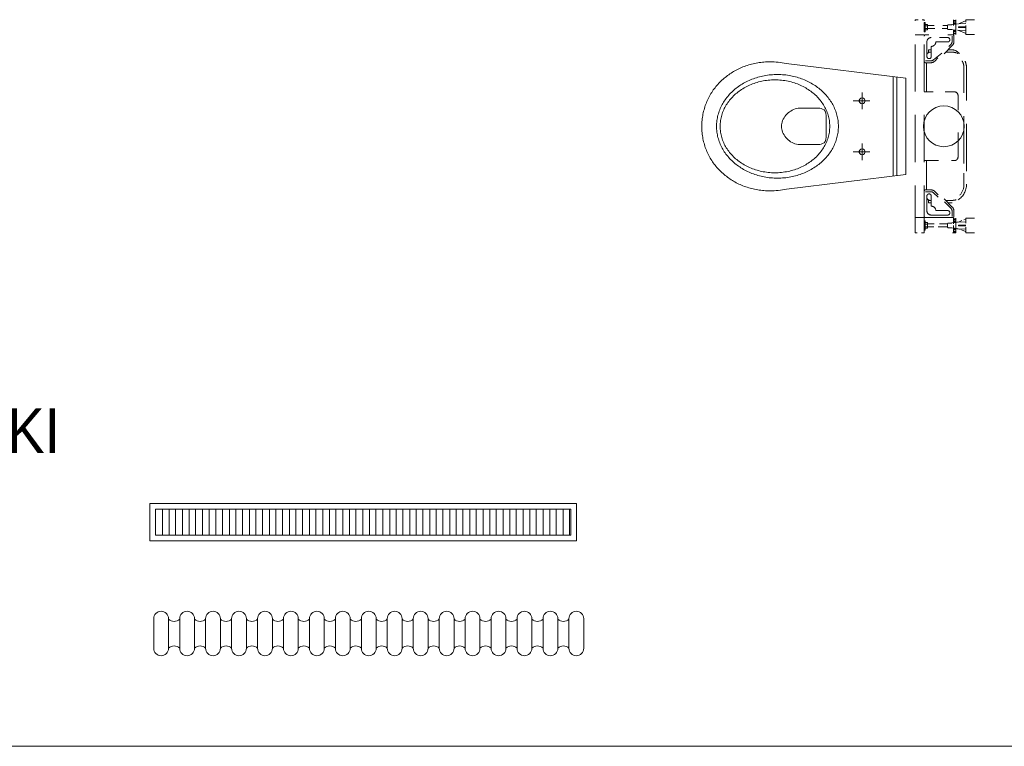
# Model space of a CAD drawing. Header units: metres. Extents: x 6502846 to 6512378, y 5892705 to 5896166.
# Tile 41 of 73: x 6504234 to 6504261, y 5895233 to 5895252. Entities that reach past the tile are written whole.
import ezdxf

# ---------------------------------------------------------------- set-up
doc = ezdxf.new("R2010")
doc.units = ezdxf.units.M
doc.header["$MEASUREMENT"] = 0
doc.linetypes.add('PRZERYW-50', pattern=[19.05, 12.7, -6.35])
doc.layers.get('0').update_dxf_attribs({"color": 2})
for name, color, linetype, lineweight in [('_tabelki_ramki_cienkie', 251, 'Continuous', 5), ('I_instalacje CO', 133, 'CO', 15), ('I_wyposażenie sanitarne', 142, 'Continuous', 5)]:
    doc.layers.add(name, color=color, linetype=linetype, lineweight=lineweight)
doc.styles.add('Arial', font='arial.ttf', dxfattribs={"width": 0.9})
doc.styles.get("Standard").update_dxf_attribs({"font": 'Working1250.shx', "width": 0.75})
doc.linetypes.add('CO', pattern='A,10,-10,["co",Standard,S=7,R=0,X=-5,Y=-2.333],-10', length=30)

# ---------------------------------------------------------------- blocks, each defined once
blk = doc.blocks.new('miskaWC')
for points in [[(0, -13), (-32.22, -16.97), (-32.76, -17.07), (-33.3, -17.16), (-33.84, -17.23), (-34.38, -17.29), (-34.92, -17.34), (-35.46, -17.38), (-36, -17.4), (-36.53, -17.41), (-36.97, -17.4), (-37.4, -17.39), (-37.83, -17.37), (-38.26, -17.33), (-38.68, -17.29), (-39.1, -17.25), (-39.52, -17.19), (-39.94, -17.12), (-40.35, -17.05), (-40.76, -16.96), (-41.16, -16.87), (-41.57, -16.77), (-41.97, -16.67), (-42.36, -16.55), (-42.75, -16.43), (-43.14, -16.3), (-43.52, -16.16), (-43.9, -16.01), (-44.27, -15.86), (-44.64, -15.69), (-45.01, -15.53), (-45.37, -15.35), (-45.72, -15.16), (-46.08, -14.97), (-46.42, -14.78), (-46.76, -14.57), (-47.1, -14.36), (-47.43, -14.14), (-47.75, -13.91), (-48.07, -13.68), (-48.39, -13.44), (-48.69, -13.2), (-49, -12.95), (-49.29, -12.69), (-49.58, -12.43), (-49.87, -12.16), (-50.14, -11.88), (-50.41, -11.6), (-50.68, -11.31), (-50.94, -11.02), (-51.19, -10.72), (-51.43, -10.41), (-51.67, -10.1), (-51.9, -9.79), (-52.12, -9.46), (-52.34, -9.14), (-52.54, -8.81), (-52.74, -8.47), (-52.94, -8.13), (-53.12, -7.78), (-53.3, -7.43), (-53.47, -7.07), (-53.63, -6.71), (-53.78, -6.35), (-53.92, -5.98), (-54.06, -5.6), (-54.19, -5.22), (-54.3, -4.84), (-54.41, -4.45), (-54.51, -4.06), (-54.6, -3.67), (-54.69, -3.27), (-54.76, -2.86), (-54.82, -2.46), (-54.88, -2.05), (-54.92, -1.63), (-54.96, -1.22), (-54.98, -0.8), (-55, -0.37), (-55, 0.05), (-55, 0.05), (-55, 0.48), (-54.98, 0.9), (-54.96, 1.33), (-54.92, 1.74), (-54.88, 2.16), (-54.82, 2.56), (-54.76, 2.97), (-54.69, 3.37), (-54.6, 3.77), (-54.51, 4.17), (-54.41, 4.56), (-54.3, 4.94), (-54.19, 5.32), (-54.06, 5.7), (-53.92, 6.07), (-53.78, 6.44), (-53.63, 6.81), (-53.47, 7.17), (-53.3, 7.52), (-53.12, 7.87), (-52.94, 8.22), (-52.74, 8.56), (-52.54, 8.89), (-52.34, 9.22), (-52.12, 9.55), (-51.9, 9.87), (-51.67, 10.18), (-51.43, 10.49), (-51.19, 10.79), (-50.94, 11.09), (-50.68, 11.38), (-50.41, 11.67), (-50.14, 11.95), (-49.87, 12.23), (-49.58, 12.49), (-49.29, 12.76), (-49, 13.01), (-48.69, 13.26), (-48.39, 13.5), (-48.07, 13.74), (-47.75, 13.97), (-47.43, 14.2), (-47.1, 14.41), (-46.76, 14.62), (-46.42, 14.83), (-46.08, 15.02), (-45.72, 15.21), (-45.37, 15.39), (-45.01, 15.57), (-44.64, 15.74), (-44.27, 15.9), (-43.9, 16.05), (-43.52, 16.2), (-43.14, 16.33), (-42.75, 16.46), (-42.36, 16.59), (-41.97, 16.7), (-41.57, 16.81), (-41.16, 16.9), (-40.76, 16.99), (-40.35, 17.08), (-39.94, 17.15), (-39.52, 17.22), (-39.1, 17.27), (-38.68, 17.32), (-38.26, 17.36), (-37.83, 17.39), (-37.4, 17.41), (-36.97, 17.43), (-36.53, 17.43), (-36.53, 17.43), (-35.99, 17.42), (-35.45, 17.4), (-34.91, 17.36), (-34.37, 17.31), (-33.82, 17.24), (-33.28, 17.16), (-32.74, 17.06), (-32.2, 16.95), (0, 13)], [(-18.17, 0.01), (-18.17, 0.4), (-18.19, 0.79), (-18.22, 1.18), (-18.27, 1.56), (-18.32, 1.94), (-18.39, 2.31), (-18.47, 2.69), (-18.56, 3.06), (-18.66, 3.42), (-18.77, 3.78), (-18.9, 4.14), (-19.03, 4.5), (-19.18, 4.85), (-19.34, 5.19), (-19.5, 5.53), (-19.68, 5.87), (-19.87, 6.2), (-20.07, 6.53), (-20.27, 6.85), (-20.49, 7.17), (-20.71, 7.48), (-20.95, 7.78), (-21.19, 8.09), (-21.45, 8.38), (-21.71, 8.67), (-21.98, 8.95), (-22.26, 9.23), (-22.54, 9.5), (-22.84, 9.76), (-23.14, 10.02), (-23.45, 10.27), (-23.77, 10.52), (-24.1, 10.75), (-24.43, 10.98), (-24.77, 11.21), (-25.11, 11.42), (-25.47, 11.63), (-25.83, 11.83), (-26.19, 12.02), (-26.57, 12.21), (-26.95, 12.38), (-27.33, 12.55), (-27.72, 12.71), (-28.12, 12.86), (-28.52, 13), (-28.92, 13.13), (-29.33, 13.26), (-29.75, 13.37), (-30.17, 13.48), (-30.6, 13.58), (-31.03, 13.66), (-31.46, 13.74), (-31.9, 13.81), (-32.34, 13.87), (-32.79, 13.91), (-33.24, 13.95), (-33.69, 13.98), (-34.14, 13.99), (-34.6, 14), (-34.6, 14), (-35.06, 13.99), (-35.52, 13.98), (-35.97, 13.95), (-36.42, 13.91), (-36.87, 13.87), (-37.31, 13.81), (-37.75, 13.74), (-38.18, 13.66), (-38.61, 13.58), (-39.04, 13.48), (-39.46, 13.37), (-39.87, 13.26), (-40.28, 13.13), (-40.69, 13), (-41.09, 12.86), (-41.49, 12.71), (-41.88, 12.55), (-42.26, 12.38), (-42.64, 12.21), (-43.01, 12.02), (-43.38, 11.83), (-43.74, 11.63), (-44.09, 11.42), (-44.44, 11.21), (-44.78, 10.98), (-45.11, 10.75), (-45.44, 10.52), (-45.76, 10.27), (-46.07, 10.02), (-46.37, 9.76), (-46.66, 9.5), (-46.95, 9.23), (-47.23, 8.95), (-47.5, 8.67), (-47.76, 8.38), (-48.01, 8.09), (-48.26, 7.78), (-48.49, 7.48), (-48.72, 7.17), (-48.94, 6.85), (-49.14, 6.53), (-49.34, 6.2), (-49.53, 5.87), (-49.7, 5.53), (-49.87, 5.19), (-50.03, 4.85), (-50.17, 4.5), (-50.31, 4.14), (-50.43, 3.78), (-50.55, 3.42), (-50.65, 3.06), (-50.74, 2.69), (-50.82, 2.31), (-50.89, 1.94), (-50.94, 1.56), (-50.99, 1.18), (-51.02, 0.79), (-51.04, 0.4), (-51.04, 0.01), (-51.04, 0.01), (-51.04, -0.38), (-51.02, -0.77), (-50.99, -1.15), (-50.94, -1.53), (-50.89, -1.91), (-50.82, -2.29), (-50.74, -2.66), (-50.65, -3.03), (-50.55, -3.4), (-50.43, -3.76), (-50.31, -4.12), (-50.17, -4.47), (-50.03, -4.82), (-49.87, -5.17), (-49.7, -5.51), (-49.53, -5.84), (-49.34, -6.18), (-49.14, -6.5), (-48.94, -6.82), (-48.72, -7.14), (-48.49, -7.45), (-48.26, -7.76), (-48.01, -8.06), (-47.76, -8.35), (-47.5, -8.64), (-47.23, -8.93), (-46.95, -9.2), (-46.66, -9.47), (-46.37, -9.74), (-46.07, -10), (-45.76, -10.25), (-45.44, -10.49), (-45.11, -10.73), (-44.78, -10.96), (-44.44, -11.18), (-44.09, -11.4), (-43.74, -11.6), (-43.38, -11.8), (-43.01, -12), (-42.64, -12.18), (-42.26, -12.36), (-41.88, -12.52), (-41.49, -12.68), (-41.09, -12.83), (-40.69, -12.98), (-40.28, -13.11), (-39.87, -13.23), (-39.46, -13.35), (-39.04, -13.45), (-38.61, -13.55), (-38.18, -13.64), (-37.75, -13.71), (-37.31, -13.78), (-36.87, -13.84), (-36.42, -13.89), (-35.97, -13.92), (-35.52, -13.95), (-35.06, -13.97), (-34.6, -13.97), (-34.6, -13.97), (-34.14, -13.97), (-33.69, -13.95), (-33.24, -13.92), (-32.79, -13.89), (-32.34, -13.84), (-31.9, -13.78), (-31.46, -13.71), (-31.03, -13.64), (-30.6, -13.55), (-30.17, -13.45), (-29.75, -13.35), (-29.33, -13.23), (-28.92, -13.11), (-28.52, -12.98), (-28.12, -12.83), (-27.72, -12.68), (-27.33, -12.52), (-26.95, -12.36), (-26.57, -12.18), (-26.19, -12), (-25.83, -11.8), (-25.47, -11.6), (-25.11, -11.4), (-24.77, -11.18), (-24.43, -10.96), (-24.1, -10.73), (-23.77, -10.49), (-23.45, -10.25), (-23.14, -10), (-22.84, -9.74), (-22.54, -9.47), (-22.26, -9.2), (-21.98, -8.93), (-21.71, -8.64), (-21.45, -8.35), (-21.19, -8.06), (-20.95, -7.76), (-20.71, -7.45), (-20.49, -7.14), (-20.27, -6.82), (-20.07, -6.5), (-19.87, -6.18), (-19.68, -5.84), (-19.5, -5.51), (-19.34, -5.17), (-19.18, -4.82), (-19.03, -4.47), (-18.9, -4.12), (-18.77, -3.76), (-18.66, -3.4), (-18.56, -3.03), (-18.47, -2.66), (-18.39, -2.29), (-18.32, -1.91), (-18.27, -1.53), (-18.22, -1.15), (-18.19, -0.77), (-18.17, -0.38), (-18.17, 0.01)], [(-20.5, 0.01), (-20.51, 0.4), (-20.53, 0.79), (-20.57, 1.17), (-20.61, 1.55), (-20.68, 1.93), (-20.75, 2.3), (-20.84, 2.67), (-20.94, 3.04), (-21.05, 3.4), (-21.18, 3.75), (-21.32, 4.11), (-21.47, 4.45), (-21.63, 4.8), (-21.8, 5.14), (-21.98, 5.47), (-22.18, 5.8), (-22.38, 6.12), (-22.6, 6.43), (-22.83, 6.74), (-23.06, 7.05), (-23.31, 7.35), (-23.57, 7.64), (-23.84, 7.92), (-24.11, 8.2), (-24.4, 8.47), (-24.69, 8.74), (-24.99, 8.99), (-25.31, 9.24), (-25.63, 9.48), (-25.96, 9.72), (-26.29, 9.94), (-26.64, 10.16), (-26.99, 10.37), (-27.35, 10.57), (-27.71, 10.77), (-28.09, 10.95), (-28.47, 11.12), (-28.85, 11.29), (-29.24, 11.45), (-29.64, 11.59), (-30.05, 11.73), (-30.46, 11.85), (-30.87, 11.97), (-31.3, 12.08), (-31.72, 12.17), (-32.15, 12.26), (-32.59, 12.33), (-33.03, 12.4), (-33.47, 12.45), (-33.92, 12.49), (-34.37, 12.52), (-34.83, 12.54), (-35.29, 12.54), (-35.75, 12.54), (-36.2, 12.52), (-36.66, 12.49), (-37.11, 12.45), (-37.55, 12.4), (-37.99, 12.33), (-38.43, 12.26), (-38.86, 12.17), (-39.28, 12.08), (-39.7, 11.97), (-40.12, 11.85), (-40.53, 11.73), (-40.93, 11.59), (-41.33, 11.45), (-41.73, 11.29), (-42.11, 11.12), (-42.49, 10.95), (-42.87, 10.77), (-43.23, 10.57), (-43.59, 10.37), (-43.94, 10.16), (-44.29, 9.94), (-44.62, 9.72), (-44.95, 9.48), (-45.27, 9.24), (-45.58, 8.99), (-45.89, 8.74), (-46.18, 8.47), (-46.47, 8.2), (-46.74, 7.92), (-47.01, 7.64), (-47.27, 7.35), (-47.51, 7.05), (-47.75, 6.74), (-47.98, 6.43), (-48.19, 6.12), (-48.4, 5.8), (-48.6, 5.47), (-48.78, 5.14), (-48.95, 4.8), (-49.11, 4.45), (-49.26, 4.11), (-49.4, 3.75), (-49.53, 3.4), (-49.64, 3.04), (-49.74, 2.67), (-49.83, 2.3), (-49.9, 1.93), (-49.96, 1.55), (-50.01, 1.17), (-50.05, 0.79), (-50.07, 0.4), (-50.07, 0.01), (-50.07, -0.38), (-50.05, -0.76), (-50.01, -1.15), (-49.96, -1.53), (-49.9, -1.9), (-49.83, -2.28), (-49.74, -2.65), (-49.64, -3.01), (-49.53, -3.37), (-49.4, -3.73), (-49.26, -4.08), (-49.11, -4.43), (-48.95, -4.77), (-48.78, -5.11), (-48.6, -5.44), (-48.4, -5.77), (-48.19, -6.09), (-47.98, -6.41), (-47.75, -6.72), (-47.51, -7.02), (-47.27, -7.32), (-47.01, -7.61), (-46.74, -7.9), (-46.47, -8.18), (-46.18, -8.45), (-45.89, -8.71), (-45.58, -8.97), (-45.27, -9.22), (-44.95, -9.46), (-44.62, -9.69), (-44.29, -9.92), (-43.94, -10.14), (-43.59, -10.35), (-43.23, -10.55), (-42.87, -10.74), (-42.49, -10.92), (-42.11, -11.1), (-41.73, -11.26), (-41.33, -11.42), (-40.93, -11.57), (-40.53, -11.7), (-40.12, -11.83), (-39.7, -11.95), (-39.28, -12.05), (-38.86, -12.15), (-38.43, -12.23), (-37.99, -12.31), (-37.55, -12.37), (-37.11, -12.42), (-36.66, -12.46), (-36.2, -12.49), (-35.75, -12.51), (-35.29, -12.52), (-35.29, -12.52), (-34.83, -12.51), (-34.37, -12.49), (-33.92, -12.46), (-33.47, -12.42), (-33.03, -12.37), (-32.59, -12.31), (-32.15, -12.23), (-31.72, -12.15), (-31.3, -12.05), (-30.87, -11.95), (-30.46, -11.83), (-30.05, -11.7), (-29.64, -11.57), (-29.24, -11.42), (-28.85, -11.26), (-28.47, -11.1), (-28.09, -10.92), (-27.71, -10.74), (-27.35, -10.55), (-26.99, -10.35), (-26.64, -10.14), (-26.29, -9.92), (-25.96, -9.69), (-25.63, -9.46), (-25.31, -9.22), (-24.99, -8.97), (-24.69, -8.71), (-24.4, -8.45), (-24.11, -8.18), (-23.84, -7.9), (-23.57, -7.61), (-23.31, -7.32), (-23.06, -7.02), (-22.83, -6.72), (-22.6, -6.41), (-22.38, -6.09), (-22.18, -5.77), (-21.98, -5.44), (-21.8, -5.11), (-21.63, -4.77), (-21.47, -4.43), (-21.32, -4.08), (-21.18, -3.73), (-21.05, -3.37), (-20.94, -3.01), (-20.84, -2.65), (-20.75, -2.28), (-20.68, -1.9), (-20.61, -1.53), (-20.57, -1.15), (-20.53, -0.76), (-20.51, -0.38)], [(-11.77, 6.1), (-12.16, 6.18), (-12.42, 6.41), (-12.54, 6.72), (-12.54, 7.05), (-12.42, 7.36), (-12.16, 7.58), (-11.77, 7.67), (-11.39, 7.58), (-11.13, 7.36), (-11.01, 7.05), (-11.01, 6.72), (-11.13, 6.41), (-11.39, 6.18), (-11.77, 6.1)], [(-21.45, 0.24), (-21.45, 2.88), (-21.53, 3.56), (-21.74, 4.07), (-22.04, 4.44), (-22.41, 4.68), (-22.8, 4.82), (-23.18, 4.89), (-23.51, 4.91), (-28.62, 4.92), (-29.05, 4.89), (-29.48, 4.82), (-29.89, 4.71), (-30.29, 4.56), (-30.68, 4.37), (-31.05, 4.15), (-31.4, 3.9), (-31.74, 3.62), (-32.05, 3.32), (-32.34, 3), (-32.6, 2.66), (-32.83, 2.3), (-33.03, 1.93), (-33.2, 1.55), (-33.33, 1.17), (-33.43, 0.78), (-33.49, 0.4), (-33.52, 0.02), (-33.49, -0.37), (-33.43, -0.75), (-33.33, -1.14), (-33.2, -1.52), (-33.03, -1.9), (-32.82, -2.27), (-32.59, -2.63), (-32.33, -2.97), (-32.04, -3.29), (-31.73, -3.6), (-31.4, -3.87), (-31.04, -4.12), (-30.67, -4.35), (-30.28, -4.53), (-29.87, -4.68), (-29.46, -4.8), (-29.03, -4.86), (-28.59, -4.89), (-23.49, -4.89), (-23.17, -4.87), (-22.79, -4.8), (-22.41, -4.66), (-22.04, -4.42), (-21.74, -4.05), (-21.53, -3.54), (-21.45, -2.86)], [(-11.77, -7.64), (-12.16, -7.55), (-12.42, -7.33), (-12.54, -7.02), (-12.54, -6.69), (-12.42, -6.38), (-12.16, -6.16), (-11.77, -6.07), (-11.39, -6.16), (-11.13, -6.38), (-11.01, -6.69), (-11.01, -7.02), (-11.13, -7.33), (-11.39, -7.55), (-11.77, -7.64)]]:
    blk.add_lwpolyline(points, close=True)
for points in [[(-3.42, 13.41), (-3.42, -13.42)], [(-2.44, 13.3), (-2.44, -13.3)], [(-11.77, 9.1), (-11.77, 4.64)], [(-9.68, 6.88), (-14.19, 6.88)], [(-11.77, -4.63), (-11.77, -9.1)], [(-9.68, -6.86), (-14.19, -6.86)]]:
    blk.add_lwpolyline(points)
blk = doc.blocks.new('ustęp')
at = {"linetype": 'PRZERYW-50'}
for p, q in [((-11321.27, -16881.69), (-11321.27, -16882.48)), ((-11263.82, -16881.64), (-11321.22, -16881.64)), ((-11317.17, -16884.14), (-11317.17, -16881.64)), ((-11267.87, -16881.64), (-11267.87, -16884.14)), ((-11263.77, -16882.23), (-11263.77, -16881.69)), ((-11321.27, -16883.55), (-11321.27, -16884.09)), ((-11263.82, -16884.14), (-11321.22, -16884.14)), ((-11319.69, -16884.14), (-11320.52, -16884.14)), ((-11320.52, -16884.14), (-11320.52, -16884.34)), ((-11320.52, -16884.34), (-11319.69, -16884.34)), ((-11320.02, -16884.34), (-11320.02, -16884.99)), ((-11319.65, -16884.34), (-11320.02, -16884.34)), ((-11320.02, -16884.99), (-11319.65, -16884.99)), ((-11318.85, -16884.14), (-11319.69, -16884.14)), ((-11319.69, -16884.34), (-11318.85, -16884.34)), ((-11319.68, -16884.14), (-11319.65, -16884.14)), ((-11319.67, -16886.8), (-11319.67, -16884.99)), ((-11319.65, -16884.99), (-11319.65, -16884.34)), ((-11318.9, -16884.34), (-11319.65, -16884.34)), ((-11319.65, -16884.99), (-11318.9, -16884.99)), ((-11319.27, -16884.14), (-11319.24, -16884.14)), ((-11318.9, -16884.99), (-11318.9, -16884.34)), ((-11318.52, -16884.34), (-11318.9, -16884.34)), ((-11318.9, -16884.99), (-11318.52, -16884.99)), ((-11318.87, -16886.99), (-11318.87, -16884.99)), ((-11318.86, -16884.14), (-11318.67, -16884.14)), ((-11318.85, -16884.34), (-11318.02, -16884.34)), ((-11318.67, -16884.14), (-11318.17, -16884.14)), ((-11318.52, -16884.99), (-11318.52, -16884.34)), ((-11318.17, -16884.14), (-11317.97, -16884.14)), ((-11318.02, -16884.34), (-11318.02, -16884.14)), ((-11317.17, -16884.44), (-11317.17, -16885.39)), ((-11311.37, -16884.84), (-11315.27, -16884.84)), ((-11313.17, -16886.04), (-11313.17, -16885.31)), ((-11313.17, -16885.31), (-11312.43, -16885.31)), ((-11310.17, -16885.92), (-11310.17, -16884.44)), ((-11309.67, -16885.92), (-11309.67, -16884.44)), ((-11301.8, -16884.74), (-11309.67, -16884.74)), ((-11301.8, -16886.51), (-11301.8, -16884.14)), ((-11283.25, -16887.94), (-11283.25, -16884.14)), ((-11275.37, -16884.74), (-11283.25, -16884.74)), ((-11275.37, -16885.92), (-11275.37, -16884.44)), ((-11274.87, -16885.92), (-11274.87, -16884.44)), ((-11273.67, -16884.84), (-11269.77, -16884.84)), ((-11272.62, -16885.31), (-11271.87, -16885.31)), ((-11271.87, -16886.04), (-11271.87, -16885.31)), ((-11267.87, -16884.44), (-11267.87, -16891.84)), ((-11266.87, -16884.14), (-11267.07, -16884.14)), ((-11267.02, -16884.34), (-11267.02, -16884.14)), ((-11266.19, -16884.34), (-11267.02, -16884.34)), ((-11266.37, -16884.14), (-11266.87, -16884.14)), ((-11266.52, -16884.99), (-11266.52, -16884.34)), ((-11266.52, -16884.34), (-11266.15, -16884.34)), ((-11266.15, -16884.99), (-11266.52, -16884.99)), ((-11266.18, -16884.14), (-11266.37, -16884.14)), ((-11266.19, -16884.14), (-11265.35, -16884.14)), ((-11265.35, -16884.34), (-11266.19, -16884.34)), ((-11266.17, -16886.83), (-11266.17, -16884.99)), ((-11266.15, -16884.99), (-11266.15, -16884.34)), ((-11266.15, -16884.34), (-11265.4, -16884.34)), ((-11265.4, -16884.99), (-11266.15, -16884.99)), ((-11265.77, -16884.14), (-11265.8, -16884.14)), ((-11265.4, -16884.99), (-11265.4, -16884.34)), ((-11265.4, -16884.34), (-11265.02, -16884.34)), ((-11265.02, -16884.99), (-11265.4, -16884.99)), ((-11265.36, -16884.14), (-11265.39, -16884.14)), ((-11265.37, -16886.7), (-11265.37, -16884.99)), ((-11265.35, -16884.14), (-11264.52, -16884.14)), ((-11264.52, -16884.34), (-11265.35, -16884.34)), ((-11265.02, -16884.34), (-11265.02, -16884.99)), ((-11264.52, -16884.14), (-11264.52, -16884.34)), ((-11263.77, -16884.09), (-11263.77, -16883.37)), ((-11315.27, -16887.24), (-11315.27, -16890.44)), ((-11311.37, -16886.04), (-11314.07, -16886.04)), ((-11312.52, -16886.04), (-11312.52, -16885.74)), ((-11312.24, -16888.9), (-11310.47, -16886.63)), ((-11310.96, -16887.82), (-11310.11, -16886.98)), ((-11274.01, -16887.9), (-11274.93, -16886.98)), ((-11273.36, -16887.84), (-11274.58, -16886.63)), ((-11273.67, -16886.04), (-11270.97, -16886.04)), ((-11272.52, -16886.04), (-11272.52, -16885.74)), ((-11269.77, -16887.24), (-11269.77, -16890.44)), ((-11268.57, -16886.04), (-11268.57, -16890.44)), ((-11265.37, -16890.46), (-11265.37, -16887.9)), ((-11319.87, -16890.54), (-11319.89, -16891.54)), ((-11319.77, -16890.44), (-11318.77, -16890.44)), ((-11319.67, -16890.46), (-11319.69, -16890.44)), ((-11319.67, -16890.46), (-11319.67, -16889.1)), ((-11318.87, -16890.44), (-11318.87, -16888.93)), ((-11318.67, -16890.54), (-11318.65, -16891.54)), ((-11317.17, -16890.46), (-11317.17, -16891.84)), ((-11316.47, -16888.24), (-11316.47, -16890.44)), ((-11314.33, -16891.7), (-11312.1, -16889.47)), ((-11313.17, -16891.54), (-11313.17, -16890.54)), ((-11312.52, -16891.49), (-11312.52, -16889.89)), ((-11301.8, -16892.24), (-11301.8, -16889.8)), ((-11270.71, -16891.7), (-11272.92, -16889.5)), ((-11272.52, -16891.49), (-11272.52, -16889.89)), ((-11270.36, -16891.35), (-11272.1, -16889.61)), ((-11271.87, -16891.54), (-11271.87, -16890.54)), ((-11266.37, -16890.54), (-11266.39, -16891.54)), ((-11265.27, -16890.44), (-11266.27, -16890.44)), ((-11266.17, -16890.44), (-11266.17, -16888.22)), ((-11265.37, -16890.46), (-11265.35, -16890.44)), ((-11265.37, -16890.44), (-11265.37, -16890.46)), ((-11265.17, -16890.54), (-11265.15, -16891.54)), ((-11319.68, -16892.04), (-11321.27, -16892.04)), ((-11321.27, -16892.64), (-11317.27, -16892.64)), ((-11321.07, -16892.64), (-11321.07, -16892.04)), ((-11320.87, -16892.64), (-11320.87, -16892.04)), ((-11320.47, -16892.64), (-11320.47, -16892.04)), ((-11320.27, -16892.64), (-11320.27, -16892.04)), ((-11320.13, -16893.14), (-11319.96, -16891.56)), ((-11320.07, -16892.64), (-11320.07, -16892.04)), ((-11319.89, -16891.54), (-11319.96, -16891.56)), ((-11318.59, -16891.56), (-11318.65, -16891.54)), ((-11318.59, -16891.56), (-11318.55, -16891.89)), ((-11318.47, -16892.64), (-11318.47, -16892.04)), ((-11317.27, -16892.04), (-11318.47, -16892.04)), ((-11318.42, -16893.14), (-11318.31, -16895.34)), ((-11318.27, -16892.64), (-11318.27, -16892.04)), ((-11318.07, -16892.64), (-11318.07, -16892.04)), ((-11317.67, -16892.64), (-11317.67, -16892.04)), ((-11317.47, -16892.64), (-11317.47, -16892.04)), ((-11316.87, -16891.64), (-11315.39, -16891.64)), ((-11316.87, -16892.14), (-11315.39, -16892.14)), ((-11314.69, -16891.35), (-11314.06, -16890.72)), ((-11296.91, -16893.24), (-11300.8, -16893.24)), ((-11284.25, -16893.24), (-11290.83, -16893.24)), ((-11283.25, -16892.24), (-11283.25, -16891.45)), ((-11268.17, -16891.64), (-11269.65, -16891.64)), ((-11268.17, -16892.14), (-11269.65, -16892.14)), ((-11267.77, -16892.04), (-11266.19, -16892.04)), ((-11263.77, -16892.64), (-11267.77, -16892.64)), ((-11267.57, -16892.64), (-11267.57, -16892.04)), ((-11267.37, -16892.64), (-11267.37, -16892.04)), ((-11266.97, -16892.64), (-11266.97, -16892.04)), ((-11266.77, -16892.64), (-11266.77, -16892.04)), ((-11266.65, -16892.96), (-11266.74, -16895.34)), ((-11266.46, -16891.56), (-11266.63, -16893.14)), ((-11266.57, -16892.64), (-11266.57, -16892.04)), ((-11266.46, -16891.56), (-11266.39, -16891.54)), ((-11265.77, -16892.04), (-11263.77, -16892.04)), ((-11265.15, -16891.54), (-11265.09, -16891.56)), ((-11264.92, -16893.14), (-11265.09, -16891.56)), ((-11264.97, -16892.64), (-11264.97, -16892.04)), ((-11264.89, -16892.9), (-11264.81, -16895.34)), ((-11264.77, -16892.64), (-11264.77, -16892.04)), ((-11264.57, -16892.64), (-11264.57, -16892.04)), ((-11264.17, -16892.64), (-11264.17, -16892.04)), ((-11263.97, -16892.64), (-11263.97, -16892.04)), ((-11263.77, -16892.64), (-11263.77, -16891.74)), ((-11321.27, -16897.64), (-11321.27, -16895.39)), ((-11321.22, -16895.34), (-11320.64, -16895.34)), ((-11321.07, -16895.34), (-11321.04, -16895.34)), ((-11320.95, -16895.28), (-11320.17, -16893.34)), ((-11320.14, -16893.48), (-11320.24, -16895.34)), ((-11319.71, -16895.34), (-11317.32, -16895.34)), ((-11319.37, -16893.34), (-11319.37, -16895.34)), ((-11319.37, -16893.34), (-11319.17, -16893.34)), ((-11319.17, -16893.34), (-11319.17, -16895.34)), ((-11317.6, -16895.28), (-11318.38, -16893.34)), ((-11317.47, -16895.34), (-11317.51, -16895.34)), ((-11317.27, -16897.64), (-11317.27, -16895.39)), ((-11282.51, -16894.84), (-11308.17, -16894.84)), ((-11280.44, -16895.54), (-11308.17, -16895.54)), ((-11276.87, -16894.84), (-11279.84, -16894.84)), ((-11267.77, -16897.64), (-11267.77, -16895.39)), ((-11266.38, -16895.34), (-11267.72, -16895.34)), ((-11267.57, -16895.34), (-11267.54, -16895.34)), ((-11267.45, -16895.28), (-11267.24, -16894.77)), ((-11267.06, -16894.31), (-11266.67, -16893.34)), ((-11265.87, -16893.34), (-11265.87, -16895.34)), ((-11265.67, -16893.34), (-11265.87, -16893.34)), ((-11265.67, -16893.34), (-11265.67, -16895.34)), ((-11263.82, -16895.34), (-11265.35, -16895.34)), ((-11264.68, -16893.83), (-11264.88, -16893.34)), ((-11264.1, -16895.28), (-11264.55, -16894.15)), ((-11263.97, -16895.34), (-11264.01, -16895.34)), ((-11263.77, -16897.64), (-11263.77, -16895.39))]:
    blk.add_line(p, q, dxfattribs=at)
blk.add_circle((-11292.52, -16889.41), 5.5)
for centre, radius, start, end in [((-11321.22, -16881.69), 0.05, 90, 180), ((-11263.82, -16881.69), 0.05, 0, 90), ((-11321.22, -16884.09), 0.05, 180, 270), ((-11316.87, -16884.44), 0.3, 90, 180), ((-11315.27, -16886.04), 1.2, 90, 180), ((-11311.52, -16885.74), 1, 115.8105, 180), ((-11311.37, -16885.44), 0.6, 270, 90), ((-11309.97, -16884.44), 0.3, 0, 90), ((-11275.07, -16884.44), 0.3, 90, 180), ((-11273.67, -16885.44), 0.6, 90, 270), ((-11273.52, -16885.74), 1, 0, 64.1895), ((-11269.77, -16886.04), 1.2, 0, 90), ((-11268.17, -16884.44), 0.3, 0, 90), ((-11263.82, -16884.09), 0.05, 270, 0), ((-11263.82, -16884.09), 0.05, 270, 0), ((-11315.27, -16886.04), 1.2, 270, 0), ((-11311.17, -16885.92), 1, 315, 0), ((-11311.17, -16885.92), 1.5, 315, 0), ((-11273.87, -16885.92), 1.5, 180, 225), ((-11273.87, -16885.92), 1, 180, 225), ((-11269.77, -16886.04), 1.2, 180, 270), ((-11319.77, -16890.54), 0.1, 90, 180), ((-11318.77, -16890.54), 0.1, 0, 90), ((-11315.87, -16890.44), 0.6, 180, 0), ((-11269.17, -16890.44), 0.6, 180, 0), ((-11266.27, -16890.54), 0.1, 90, 180), ((-11265.27, -16890.54), 0.1, 0, 90), ((-11316.87, -16891.84), 0.3, 180, 270), ((-11315.39, -16890.64), 1, 270, 315), ((-11315.39, -16890.64), 1.5, 270, 315), ((-11310.55, -16891.51), 2.62, 180.7302, 233.1851), ((-11308.17, -16891.49), 4.35, 180, 204.5171), ((-11300.8, -16892.24), 1, 180, 270), ((-11284.25, -16892.24), 1, 270, 0), ((-11276.87, -16890.54), 5, 270, 327.1198), ((-11276.87, -16891.49), 4.35, 343.0678, 0), ((-11276.87, -16891.54), 5, 358.5084, 0), ((-11269.65, -16890.64), 1.5, 225, 270), ((-11269.65, -16890.64), 1, 225, 270), ((-11268.17, -16891.84), 0.3, 270, 0), ((-11321.22, -16895.39), 0.05, 90, 180), ((-11321.04, -16895.24), 0.1, 270, 336.2193), ((-11317.51, -16895.24), 0.1, 203.7807, 270), ((-11317.32, -16895.39), 0.05, 0, 90), ((-11308.17, -16890.49), 4.35, 241.8913, 270), ((-11308.17, -16890.54), 5, 247.2454, 270), ((-11276.87, -16890.49), 4.35, 270, 312.4414), ((-11267.72, -16895.39), 0.05, 90, 180), ((-11267.54, -16895.24), 0.1, 270, 336.2193), ((-11264.01, -16895.24), 0.1, 203.7807, 270), ((-11263.82, -16895.39), 0.05, 0, 90)]:
    blk.add_arc(centre, radius, start, end, dxfattribs=at)
at = {"rotation": 270}
blk.add_blockref('miskaWC', (-11292.52, -16879.14), dxfattribs=at)
blk = doc.blocks.new('A$C0CBA1D55')
at = {"layer": 'I_instalacje CO', "linetype": 'Continuous'}
for points in [[(0, 10), (115, 10), (115, 0), (0, 0), (0, 10)], [(1.5, 8.5), (1.5, 1.5)], [(3.34, 8.5), (3.34, 1.5)], [(5.19, 8.5), (5.19, 1.5)], [(6.91, 8.5), (6.91, 1.5)], [(8.75, 8.5), (8.75, 1.5)], [(10.6, 8.5), (10.6, 1.5)], [(12.31, 8.5), (12.31, 1.5)], [(14.15, 8.5), (14.15, 1.5)], [(16, 8.5), (16, 1.5)], [(17.72, 8.5), (17.72, 1.5)], [(19.56, 8.5), (19.56, 1.5)], [(21.41, 8.5), (21.41, 1.5)], [(23.12, 8.5), (23.12, 1.5)], [(24.96, 8.5), (24.96, 1.5)], [(26.81, 8.5), (26.81, 1.5)], [(28.53, 8.5), (28.53, 1.5)], [(30.37, 8.5), (30.37, 1.5)], [(32.22, 8.5), (32.22, 1.5)], [(33.93, 8.5), (33.93, 1.5)], [(35.77, 8.5), (35.77, 1.5)], [(37.62, 8.5), (37.62, 1.5)], [(39.34, 8.5), (39.34, 1.5)], [(41.18, 8.5), (41.18, 1.5)], [(43.03, 8.5), (43.03, 1.5)], [(44.74, 8.5), (44.74, 1.5)], [(46.58, 8.5), (46.58, 1.5)], [(48.43, 8.5), (48.43, 1.5)], [(50.15, 8.5), (50.15, 1.5)], [(51.99, 8.5), (51.99, 1.5)], [(53.84, 8.5), (53.84, 1.5)], [(55.55, 8.5), (55.55, 1.5)], [(57.4, 8.5), (57.4, 1.5)], [(59.24, 8.5), (59.24, 1.5)], [(60.96, 8.5), (60.96, 1.5)], [(62.8, 8.5), (62.8, 1.5)], [(64.65, 8.5), (64.65, 1.5)], [(66.36, 8.5), (66.36, 1.5)], [(68.21, 8.5), (68.21, 1.5)], [(70.05, 8.5), (70.05, 1.5)], [(71.77, 8.5), (71.77, 1.5)], [(73.61, 8.5), (73.61, 1.5)], [(75.46, 8.5), (75.46, 1.5)], [(77.17, 8.5), (77.17, 1.5)], [(79.02, 8.5), (79.02, 1.5)], [(80.86, 8.5), (80.86, 1.5)], [(82.58, 8.5), (82.58, 1.5)], [(84.42, 8.5), (84.42, 1.5)], [(86.27, 8.5), (86.27, 1.5)], [(87.98, 8.5), (87.98, 1.5)], [(89.83, 8.5), (89.83, 1.5)], [(91.67, 8.5), (91.67, 1.5)], [(93.39, 8.5), (93.39, 1.5)], [(95.23, 8.5), (95.23, 1.5)], [(97.08, 8.5), (97.08, 1.5)], [(98.79, 8.5), (98.79, 1.5)], [(100.64, 8.5), (100.64, 1.5)], [(102.48, 8.5), (102.48, 1.5)], [(104.2, 8.5), (104.2, 1.5)], [(106.04, 8.5), (106.04, 1.5)], [(107.89, 8.5), (107.89, 1.5)], [(109.6, 8.5), (109.6, 1.5)], [(111.45, 8.5), (111.45, 1.5)], [(113.16, 8.5), (113.16, 1.5)]]:
    blk.add_lwpolyline(points, dxfattribs=at)
blk.add_lwpolyline([(1.5, 8.5), (113.5, 8.5), (113.5, 1.5), (1.5, 1.5)], close=True, dxfattribs=at)
blk = doc.blocks.new('A$C61946831')
at = {"layer": 'I_instalacje CO', "linetype": 'Continuous'}
for points in [[(4, 5), (4, 2, -0.414214), (2, 0), (2, 0, -0.414214), (0, 2), (0, 10, -0.414214), (2, 12), (2, 12, -0.414214), (4, 10), (4, 5)], [(11, 5), (11, 2, -0.414214), (9, 0), (9, 0, -0.414214), (7, 2), (7, 10, -0.414214), (9, 12), (9, 12, -0.414214), (11, 10), (11, 5)], [(18, 5), (18, 2, -0.414214), (16, 0), (16, 0, -0.414214), (14, 2), (14, 10, -0.414214), (16, 12), (16, 12, -0.414214), (18, 10), (18, 5)], [(25, 5), (25, 2, -0.414214), (23, 0), (23, 0, -0.414214), (21, 2), (21, 10, -0.414214), (23, 12), (23, 12, -0.414214), (25, 10), (25, 5)], [(32, 5), (32, 2, -0.414214), (30, 0), (30, 0, -0.414214), (28, 2), (28, 10, -0.414214), (30, 12), (30, 12, -0.414214), (32, 10), (32, 5)], [(39, 5), (39, 2, -0.414214), (37, 0), (37, 0, -0.414214), (35, 2), (35, 10, -0.414214), (37, 12), (37, 12, -0.414214), (39, 10), (39, 5)], [(46, 5), (46, 2, -0.414214), (44, 0), (44, 0, -0.414214), (42, 2), (42, 10, -0.414214), (44, 12), (44, 12, -0.414214), (46, 10), (46, 5)], [(53, 5), (53, 2, -0.414214), (51, 0), (51, 0, -0.414214), (49, 2), (49, 10, -0.414214), (51, 12), (51, 12, -0.414214), (53, 10), (53, 5)], [(60, 5), (60, 2, -0.414214), (58, 0), (58, 0, -0.414214), (56, 2), (56, 10, -0.414214), (58, 12), (58, 12, -0.414214), (60, 10), (60, 5)], [(67, 5), (67, 2, -0.414214), (65, 0), (65, 0, -0.414214), (63, 2), (63, 10, -0.414214), (65, 12), (65, 12, -0.414214), (67, 10), (67, 5)], [(74, 5), (74, 2, -0.414214), (72, 0), (72, 0, -0.414214), (70, 2), (70, 10, -0.414214), (72, 12), (72, 12, -0.414214), (74, 10), (74, 5)], [(81, 5), (81, 2, -0.414214), (79, 0), (79, 0, -0.414214), (77, 2), (77, 10, -0.414214), (79, 12), (79, 12, -0.414214), (81, 10), (81, 5)], [(88, 5), (88, 2, -0.414214), (86, 0), (86, 0, -0.414214), (84, 2), (84, 10, -0.414214), (86, 12), (86, 12, -0.414214), (88, 10), (88, 5)], [(95, 5), (95, 2, -0.414214), (93, 0), (93, 0, -0.414214), (91, 2), (91, 10, -0.414214), (93, 12), (93, 12, -0.414214), (95, 10), (95, 5)], [(102, 5), (102, 2, -0.414214), (100, 0), (100, 0, -0.414214), (98, 2), (98, 10, -0.414214), (100, 12), (100, 12, -0.414214), (102, 10), (102, 5)], [(109, 5), (109, 2, -0.414214), (107, 0), (107, 0, -0.414214), (105, 2), (105, 10, -0.414214), (107, 12), (107, 12, -0.414214), (109, 10), (109, 5)], [(116, 5), (116, 2, -0.414214), (114, 0), (114, 0, -0.414214), (112, 2), (112, 10, -0.414214), (114, 12), (114, 12, -0.414214), (116, 10), (116, 5)]]:
    blk.add_lwpolyline(points, format="xyb", dxfattribs=at)
for centre, start, end in [((5.5, 11.34), 224.7389, 315.2611), ((12.5, 11.34), 224.7389, 315.2611), ((19.5, 11.34), 224.7389, 315.2611), ((26.5, 11.34), 224.7389, 315.2611), ((33.5, 11.34), 224.7389, 315.2611), ((40.5, 11.34), 224.7389, 315.2611), ((47.5, 11.34), 224.7389, 315.2611), ((54.5, 11.34), 224.7389, 315.2611), ((61.5, 11.34), 224.7389, 315.2611), ((68.5, 11.34), 224.7389, 315.2611), ((75.5, 11.34), 224.7389, 315.2611), ((82.5, 11.34), 224.7389, 315.2611), ((89.5, 11.34), 224.7389, 315.2611), ((96.5, 11.34), 224.7389, 315.2611), ((103.5, 11.34), 224.7389, 315.2611), ((110.5, 11.34), 224.7389, 315.2611), ((5.5, 0.51), 44.7389, 135.2611), ((12.5, 0.51), 44.7389, 135.2611), ((19.5, 0.51), 44.7389, 135.2611), ((26.5, 0.51), 44.7389, 135.2611), ((33.5, 0.51), 44.7389, 135.2611), ((40.5, 0.51), 44.7389, 135.2611), ((47.5, 0.51), 44.7389, 135.2611), ((54.5, 0.51), 44.7389, 135.2611), ((61.5, 0.51), 44.7389, 135.2611), ((68.5, 0.51), 44.7389, 135.2611), ((75.5, 0.51), 44.7389, 135.2611), ((82.5, 0.51), 44.7389, 135.2611), ((89.5, 0.51), 44.7389, 135.2611), ((96.5, 0.51), 44.7389, 135.2611), ((103.5, 0.51), 44.7389, 135.2611), ((110.5, 0.51), 44.7389, 135.2611)]:
    blk.add_arc(centre, 2.11, start, end, dxfattribs=at)

msp = doc.modelspace()

# ---------------------------------------------------------------- linework, layer by layer
at = {"layer": '_tabelki_ramki_cienkie'}
msp.add_lwpolyline([(6504468.857, 5895232.512), (6503261.181, 5895232.512)], dxfattribs=at)

# ---------------------------------------------------------------- block references
at = {"layer": 'I_instalacje CO', "xscale": 0.1, "yscale": 0.1, "zscale": 0.1}
msp.add_blockref('A$C0CBA1D55', (6504237.848, 5895238.059), dxfattribs=at)
at = {"layer": 'I_wyposażenie sanitarne', "xscale": -0.1, "yscale": 0.1, "zscale": 0.1, "rotation": 89.9999999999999}
msp.add_blockref('ustęp', (6502570.319, 5894119.986), dxfattribs=at)
at = {"layer": 'I_wyposażenie sanitarne', "xscale": 0.1, "yscale": 0.1, "zscale": 0.1}
msp.add_blockref('A$C61946831', (6504237.949, 5895234.957), dxfattribs=at)

# ---------------------------------------------------------------- texts
at = {"insert": (6504227.545, 5895241.627), "char_height": 3.3, "width": 4.9593, "attachment_point": 1, "line_spacing_factor": 1.5, "style": 'Arial'}
msp.add_mtext('{\\H0.36364x;GRZEJNIKI }  ', dxfattribs=at)

doc.saveas('drawing.dxf')
